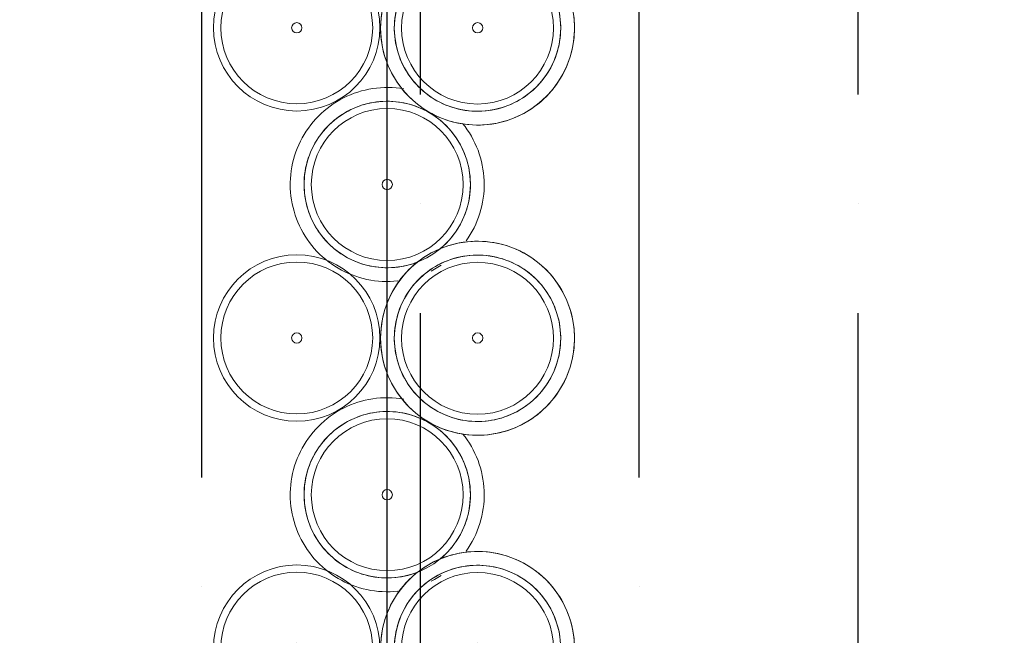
# Model space of a CAD drawing. Header units: millimetres. Extents: x 3625 to 132892, y -52547 to 67182.
# Tile 208 of 256: x 64082 to 64368, y 34403 to 34582. Entities that reach past the tile are written whole.
import ezdxf

# ---------------------------------------------------------------- set-up
doc = ezdxf.new("R2010")
doc.units = ezdxf.units.MM
doc.layers.add('A-GENM', color=6, linetype='Continuous', lineweight=18)
doc.layers.add('ATN Houtenlatten pl', color=20, linetype='Continuous')
pattern_1 = [(45, (-7171.6, -34443.8), (-500, 500), []), (45, (-7001.6, -34443.8), (-500, 500), []), (45, (-6991.6, -34443.8), (-500, 500), []), (45, (-6981.6, -34443.8), (-500, 500), []), (45, (-6971.6, -34443.8), (-500, 500), []), (45, (-6961.6, -34443.8), (-500, 500), []), (45, (-6951.6, -34443.8), (-500, 500), []), (45, (-6941.6, -34443.8), (-500, 500), [])]

# ---------------------------------------------------------------- blocks, each defined once
blk = doc.blocks.new('22_KA_stijgerbuizenwand sectie - Type-V191-Plotview plafond begane grond - 1 op 100')
at = {"layer": 'A-GENM'}
h = blk.add_hatch(dxfattribs=at)
h.set_pattern_fill('FP_315', color=256, style=0, pattern_type=2)
h.set_pattern_definition([(45, (-7171.6, -34353.8), (-500, 500), []), (45, (-7001.6, -34353.8), (-500, 500), []), (45, (-6991.6, -34353.8), (-500, 500), []), (45, (-6981.6, -34353.8), (-500, 500), []), (45, (-6971.6, -34353.8), (-500, 500), []), (45, (-6961.6, -34353.8), (-500, 500), []), (45, (-6951.6, -34353.8), (-500, 500), []), (45, (-6941.6, -34353.8), (-500, 500), [])])
h.paths.add_polyline_path([(-33.71, 22.5), (-18.79, 22.5), (-6.71, 31.27), (-2.1, 45.47), (-6.71, 59.66), (-18.79, 68.43), (-33.71, 68.43), (-45.79, 59.66), (-50.4, 45.47), (-45.79, 31.27)], flags=0)
h.paths.add_polyline_path([(-33.06, 24.51), (-44.08, 32.51), (-48.29, 45.47), (-44.08, 58.42), (-33.06, 66.42), (-19.44, 66.42), (-8.09, 57.41), (-4.21, 45.47), (-8.42, 32.51), (-19.44, 24.51)], flags=0)
blk.add_line((8.75, -22.51), (7.84, -22.84), dxfattribs=at)
at = {"layer": 'A-GENM', "flags": 128}
for points in [[(54.36, 45.39), (54.33, 46.52), (54.27, 47.64), (54.15, 48.76), (54, 49.88), (53.8, 50.98), (53.55, 52.08), (53.26, 53.17), (52.93, 54.25), (52.55, 55.31), (52.13, 56.35), (51.67, 57.38), (51.18, 58.39), (50.64, 59.38), (50.06, 60.34), (49.44, 61.29), (48.79, 62.2), (48.09, 63.09), (47.37, 63.95), (46.61, 64.78), (45.82, 65.58), (45, 66.35), (44.14, 67.09), (43.26, 67.79), (42.35, 68.45), (41.42, 69.08), (40.46, 69.67), (39.47, 70.22), (38.47, 70.73), (37.45, 71.2), (36.41, 71.63), (35.35, 72.01), (34.28, 72.36), (33.19, 72.66), (32.1, 72.92), (30.99, 73.13), (29.88, 73.3), (28.76, 73.42), (27.64, 73.5), (26.51, 73.54), (25.38, 73.53), (24.26, 73.47), (23.14, 73.37), (22.02, 73.23), (20.91, 73.04), (19.81, 72.8), (18.72, 72.53), (17.64, 72.21), (16.57, 71.84), (15.52, 71.44), (14.49, 70.99), (13.48, 70.5), (12.48, 69.97), (11.51, 69.4), (10.56, 68.79), (9.64, 68.15), (8.74, 67.47), (7.87, 66.75), (7.03, 66), (6.23, 65.22), (5.45, 64.4), (4.7, 63.56), (4, 62.69), (3.32, 61.78), (2.68, 60.85), (2.08, 59.9), (1.52, 58.93), (1, 57.93), (0.52, 56.91), (0.08, 55.87), (-0.32, 54.82), (-0.67, 53.75), (-0.99, 52.67), (-1.26, 51.58), (-1.48, 50.47), (-1.66, 49.36), (-1.8, 48.25), (-1.89, 47.12), (-1.94, 46), (-1.94, 45.39)], [(2.06, 45.39), (2.08, 46.36), (2.13, 47.32), (2.23, 48.28), (2.36, 49.24), (2.54, 50.19), (2.75, 51.13), (3, 52.06), (3.28, 52.99), (3.6, 53.9), (3.96, 54.79), (4.36, 55.68), (4.79, 56.54), (5.25, 57.39), (5.74, 58.22), (6.27, 59.03), (6.84, 59.81), (7.43, 60.58), (8.05, 61.31), (8.7, 62.03), (9.38, 62.71), (10.09, 63.37), (10.82, 64), (11.58, 64.6), (12.36, 65.17), (13.16, 65.71), (13.98, 66.22), (14.82, 66.69), (15.68, 67.13), (16.56, 67.53), (17.46, 67.9), (18.36, 68.23), (19.28, 68.53), (20.21, 68.78), (21.15, 69.01), (22.1, 69.19), (23.06, 69.33), (24.02, 69.44), (24.98, 69.51), (25.95, 69.54), (26.91, 69.53), (27.88, 69.48), (28.84, 69.4), (29.8, 69.27), (30.75, 69.11), (31.69, 68.91), (32.63, 68.67), (33.56, 68.4), (34.47, 68.08), (35.37, 67.73), (36.26, 67.35), (37.13, 66.93), (37.98, 66.48), (38.81, 65.99), (39.63, 65.47), (40.42, 64.92), (41.19, 64.33), (41.93, 63.72), (42.65, 63.07), (43.35, 62.4), (44.01, 61.7), (44.65, 60.98), (45.26, 60.23), (45.84, 59.45), (46.39, 58.66), (46.9, 57.84), (47.38, 57), (47.83, 56.15), (48.24, 55.27), (48.62, 54.38), (48.96, 53.48), (49.27, 52.56), (49.53, 51.64), (49.77, 50.7), (49.96, 49.75), (50.11, 48.8), (50.23, 47.84), (50.31, 46.88), (50.35, 45.91), (50.36, 45.39)], [(-1.94, 45.39), (-1.92, 44.26), (-1.85, 43.14), (-1.74, 42.02), (-1.58, 40.91), (-1.38, 39.8), (-1.14, 38.7), (-0.85, 37.61), (-0.51, 36.54), (-0.14, 35.47), (0.28, 34.43), (0.74, 33.4), (1.24, 32.39), (1.78, 31.4), (2.36, 30.44), (2.97, 29.5), (3.63, 28.58), (4.32, 27.69), (5.04, 26.83), (5.8, 26), (6.59, 25.2), (7.42, 24.43), (8.27, 23.69), (9.15, 22.99), (10.06, 22.33), (11, 21.7), (11.96, 21.11), (12.94, 20.56), (13.94, 20.05), (14.96, 19.58), (16.01, 19.15), (17.06, 18.77), (18.14, 18.42), (19.22, 18.12), (20.32, 17.86), (21.42, 17.65), (22.53, 17.48), (23.65, 17.36), (24.78, 17.28), (25.9, 17.24), (27.03, 17.25), (28.15, 17.31), (29.27, 17.41), (30.39, 17.55), (31.5, 17.74), (32.6, 17.98), (33.69, 18.25), (34.77, 18.58), (35.84, 18.94), (36.89, 19.35), (37.92, 19.79), (38.93, 20.28), (39.93, 20.81), (40.9, 21.38), (41.85, 21.99), (42.77, 22.63), (43.67, 23.31), (44.54, 24.03), (45.38, 24.78), (46.19, 25.56), (46.96, 26.38), (47.71, 27.22), (48.42, 28.1), (49.09, 29), (49.73, 29.93), (50.33, 30.88), (50.89, 31.86), (51.41, 32.85), (51.89, 33.87), (52.33, 34.91), (52.73, 35.96), (53.09, 37.03), (53.4, 38.11), (53.67, 39.2), (53.89, 40.31), (54.07, 41.42), (54.21, 42.54), (54.3, 43.66), (54.35, 44.78), (54.36, 45.39)], [(50.36, 45.39), (50.34, 44.42), (50.28, 43.46), (50.18, 42.5), (50.05, 41.54), (49.87, 40.59), (49.66, 39.65), (49.42, 38.72), (49.13, 37.79), (48.81, 36.88), (48.45, 35.99), (48.06, 35.1), (47.63, 34.24), (47.16, 33.39), (46.67, 32.56), (46.14, 31.75), (45.58, 30.97), (44.98, 30.21), (44.36, 29.47), (43.71, 28.75), (43.03, 28.07), (42.33, 27.41), (41.59, 26.78), (40.84, 26.18), (40.06, 25.61), (39.25, 25.07), (38.43, 24.56), (37.59, 24.09), (36.73, 23.65), (35.85, 23.25), (34.96, 22.88), (34.05, 22.55), (33.13, 22.25), (32.2, 22), (31.26, 21.77), (30.31, 21.59), (29.36, 21.45), (28.4, 21.34), (27.43, 21.27), (26.47, 21.24), (25.5, 21.25), (24.54, 21.3), (23.57, 21.38), (22.62, 21.51), (21.66, 21.67), (20.72, 21.87), (19.78, 22.11), (18.86, 22.39), (17.94, 22.7), (17.04, 23.05), (16.16, 23.43), (15.29, 23.85), (14.43, 24.3), (13.6, 24.79), (12.79, 25.31), (11.99, 25.87), (11.22, 26.45), (10.48, 27.06), (9.76, 27.71), (9.06, 28.38), (8.4, 29.08), (7.76, 29.8), (7.15, 30.55), (6.57, 31.33), (6.03, 32.12), (5.51, 32.94), (5.03, 33.78), (4.58, 34.63), (4.17, 35.51), (3.79, 36.4), (3.45, 37.3), (3.15, 38.22), (2.88, 39.14), (2.65, 40.08), (2.45, 41.03), (2.3, 41.98), (2.18, 42.94), (2.1, 43.9), (2.06, 44.87), (2.06, 45.39)], [(4.78, 27.74), (3.67, 27.91), (2.55, 28.03), (1.43, 28.11), (0.3, 28.15), (-0.82, 28.14), (-1.95, 28.08), (-3.07, 27.98), (-4.18, 27.84), (-5.29, 27.65), (-6.4, 27.41), (-7.49, 27.14), (-8.57, 26.82), (-9.63, 26.45), (-10.68, 26.04), (-11.71, 25.6), (-12.73, 25.11), (-13.72, 24.58), (-14.69, 24.01), (-15.64, 23.4), (-16.57, 22.76), (-17.46, 22.08), (-18.33, 21.36), (-19.17, 20.61), (-19.98, 19.83), (-20.76, 19.01), (-21.5, 18.17), (-22.21, 17.29), (-22.88, 16.39), (-23.52, 15.46), (-24.12, 14.51), (-24.68, 13.54), (-25.2, 12.54), (-25.69, 11.52), (-26.13, 10.48), (-26.52, 9.43), (-26.88, 8.36), (-27.19, 7.28), (-27.46, 6.19), (-27.69, 5.08), (-27.87, 3.97), (-28, 2.85), (-28.1, 1.73), (-28.14, 0.61), (-28.15, 0)], [(-6.92, 23.14), (-5.99, 23.39), (-5.05, 23.62), (-4.1, 23.8), (-3.15, 23.94), (-2.19, 24.05), (-1.23, 24.12), (-0.26, 24.15), (0.71, 24.14), (1.67, 24.09), (2.63, 24.01), (3.59, 23.88), (4.54, 23.72), (5.49, 23.52), (6.42, 23.28), (7.35, 23), (8.26, 22.69), (9.16, 22.34), (10.05, 21.96), (10.92, 21.54), (11.77, 21.09)], [(-19.37, 14.42), (-18.78, 15.19), (-18.16, 15.92), (-17.5, 16.64), (-16.83, 17.32), (-16.12, 17.98), (-15.39, 18.61), (-14.63, 19.21), (-13.85, 19.78), (-13.05, 20.32), (-12.23, 20.83), (-11.38, 21.3), (-10.52, 21.74), (-9.64, 22.14), (-8.75, 22.51), (-7.84, 22.84)], [(12.61, 20.6), (13.42, 20.08), (14.21, 19.53), (14.98, 18.94), (15.73, 18.33), (16.45, 17.68), (17.14, 17.01), (17.81, 16.31), (18.45, 15.59), (19.05, 14.84), (19.63, 14.06), (20.18, 13.27), (20.69, 12.45), (21.18, 11.61), (21.62, 10.76), (22.04, 9.88), (22.41, 8.99), (22.75, 8.09), (23.06, 7.17), (23.33, 6.25), (23.56, 5.31), (23.75, 4.36), (23.91, 3.41), (24.03, 2.45), (24.1, 1.49), (24.14, 0.52)], [(28.15, 0), (28.13, 1.13), (28.06, 2.25), (27.95, 3.37), (27.79, 4.48), (27.59, 5.59), (27.34, 6.69), (27.05, 7.78), (26.72, 8.86), (26.35, 9.92), (25.93, 10.96), (25.47, 11.99), (24.97, 13), (24.43, 13.99), (23.85, 14.95), (23.23, 15.89), (22.58, 16.81), (21.89, 17.7)], [(-24.15, 0), (-24.13, 0.97), (-24.07, 1.93), (-23.98, 2.89), (-23.84, 3.85), (-23.67, 4.8), (-23.46, 5.74), (-23.21, 6.67), (-22.92, 7.6), (-22.6, 8.51), (-22.24, 9.4), (-21.85, 10.29), (-21.42, 11.15), (-20.96, 12), (-20.46, 12.83), (-19.93, 13.64)], [(-28.15, 0), (-28.13, -1.13), (-28.06, -2.25), (-27.95, -3.37), (-27.79, -4.48), (-27.59, -5.59), (-27.34, -6.69), (-27.05, -7.78), (-26.72, -8.86), (-26.35, -9.92), (-25.93, -10.96), (-25.47, -11.99), (-24.97, -13), (-24.43, -13.99), (-23.85, -14.95), (-23.23, -15.89), (-22.58, -16.81), (-21.89, -17.7), (-21.16, -18.56), (-20.4, -19.39), (-19.61, -20.19), (-18.79, -20.96), (-17.94, -21.7), (-17.05, -22.4), (-16.14, -23.06), (-15.21, -23.69), (-14.25, -24.28), (-13.27, -24.83), (-12.26, -25.34), (-11.24, -25.81), (-10.2, -26.24), (-9.14, -26.62), (-8.07, -26.97), (-6.99, -27.27), (-5.89, -27.53), (-4.78, -27.74), (-3.67, -27.91), (-2.55, -28.03), (-1.43, -28.11), (-0.3, -28.15), (0.82, -28.14), (1.95, -28.08), (3.07, -27.98)], [(24.15, 0), (24.13, -0.97), (24.07, -1.93), (23.98, -2.89), (23.84, -3.85), (23.67, -4.8), (23.46, -5.74), (23.21, -6.67), (22.92, -7.6), (22.6, -8.51), (22.24, -9.4), (21.85, -10.29), (21.42, -11.15), (20.96, -12), (20.46, -12.83), (19.93, -13.64)], [(22.88, -16.39), (23.52, -15.46), (24.12, -14.51), (24.68, -13.54), (25.2, -12.54), (25.69, -11.52), (26.13, -10.48), (26.52, -9.43), (26.88, -8.36), (27.19, -7.28), (27.46, -6.19), (27.69, -5.08), (27.87, -3.97), (28, -2.85), (28.1, -1.73), (28.14, -0.61), (28.15, 0)], [(6.92, -23.14), (5.99, -23.39), (5.05, -23.62), (4.1, -23.8), (3.15, -23.94), (2.19, -24.05), (1.23, -24.12), (0.26, -24.15), (-0.71, -24.14), (-1.67, -24.09), (-2.63, -24.01), (-3.59, -23.88), (-4.54, -23.72), (-5.49, -23.52), (-6.42, -23.28), (-7.35, -23), (-8.26, -22.69), (-9.16, -22.34), (-10.05, -21.96), (-10.92, -21.54), (-11.77, -21.09), (-12.61, -20.6), (-13.42, -20.08), (-14.21, -19.53), (-14.98, -18.94), (-15.73, -18.33), (-16.45, -17.68), (-17.14, -17.01), (-17.81, -16.31), (-18.45, -15.59), (-19.05, -14.84), (-19.63, -14.06), (-20.18, -13.27), (-20.69, -12.45), (-21.18, -11.61), (-21.62, -10.76), (-22.04, -9.88), (-22.41, -8.99), (-22.75, -8.09), (-23.06, -7.17), (-23.33, -6.25), (-23.56, -5.31), (-23.75, -4.36), (-23.91, -3.41), (-24.03, -2.45), (-24.1, -1.49), (-24.14, -0.52)], [(19.37, -14.42), (18.78, -15.19), (18.16, -15.92), (17.5, -16.64), (16.83, -17.32), (16.12, -17.98), (15.39, -18.61)], [(12.73, -25.11), (13.72, -24.58), (14.69, -24.01), (15.64, -23.4)]]:
    blk.add_lwpolyline(points, dxfattribs=at)
at = {"layer": 'A-GENM'}
for centre, radius, start, end in [((26.21, 45.39), 28.15, 360, 180), ((-26.25, 45.47), 24.15, 0, 180), ((26.21, 45.39), 24.15, 360, 180), ((26.21, 45.39), 24.15, 0, 180), ((-26.25, 45.47), 22.04, 360, 180), ((26.21, 45.39), 22.04, 360, 180), ((-26.25, 45.47), 1.5, 0, 180), ((26.25, 45.47), 1.5, 0, 180), ((-26.25, 45.47), 24.15, 180, 0), ((-26.25, 45.47), 22.04, 180, 360), ((-26.25, 45.47), 1.5, 180, 0), ((26.21, 45.39), 28.15, 180, 360), ((26.21, 45.39), 24.15, 180, 360), ((26.21, 45.39), 24.15, 180, 0), ((26.21, 45.39), 22.04, 180, 360), ((26.25, 45.47), 1.5, 180, 0), ((0, 0), 24.15, 0, 180), ((0, 0), 22.04, 360, 180), ((0, 0), 24.15, 180, 0), ((0, 0), 22.04, 180, 360), ((0, 0), 1.5, 0, 180), ((0, 0), 1.5, 180, 0)]:
    blk.add_arc(centre, radius, start, end, dxfattribs=at)
blk = doc.blocks.new('22_KA_stijgerbuizenwand sectie - Type-V192-Plotview plafond begane grond - 1 op 100')
at = {"layer": 'A-GENM'}
h = blk.add_hatch(dxfattribs=at)
h.set_pattern_fill('FP_316', color=256, style=0, pattern_type=2)
h.set_pattern_definition(pattern_1)
h.paths.add_polyline_path([(-33.71, 22.5), (-18.79, 22.5), (-6.71, 31.27), (-2.1, 45.47), (-6.71, 59.66), (-18.79, 68.43), (-33.71, 68.43), (-45.79, 59.66), (-50.4, 45.47), (-45.79, 31.27)], flags=0)
h.paths.add_polyline_path([(-33.06, 24.51), (-44.08, 32.51), (-48.29, 45.47), (-44.08, 58.42), (-33.06, 66.42), (-19.44, 66.42), (-8.42, 58.42), (-4.21, 45.47), (-8.42, 32.51), (-19.44, 24.51)], flags=0)
h = blk.add_hatch(dxfattribs=at)
h.set_pattern_fill('FP_316', color=256, style=0, pattern_type=2)
h.set_pattern_definition(pattern_1)
h.paths.add_polyline_path([(18.74, 22.42), (33.67, 22.42), (45.74, 31.2), (50.36, 45.39), (45.74, 59.59), (33.67, 68.36), (18.74, 68.36), (6.67, 59.59), (2.06, 45.39), (6.67, 31.2)], flags=0)
h.paths.add_polyline_path([(33.02, 24.43), (19.4, 24.43), (8.38, 32.44), (4.17, 45.39), (8.38, 58.34), (19.4, 66.35), (33.02, 66.35), (44.03, 58.34), (48.24, 45.39), (44.03, 32.44)], flags=0)
h = blk.add_hatch(dxfattribs=at)
h.set_pattern_fill('FP_316', color=256, style=0, pattern_type=2)
h.set_pattern_definition(pattern_1)
h.paths.add_polyline_path([(7.46, -22.97), (19.54, -14.2), (24.15, 0), (19.54, 14.2), (7.46, 22.97), (-7.46, 22.97), (-19.54, 14.2), (-24.15, 0), (-19.54, -14.2), (-7.46, -22.97)], flags=0)
h.paths.add_polyline_path([(6.81, -20.96), (-6.81, -20.96), (-17.83, -12.95), (-22.04, 0), (-17.83, 12.95), (-6.81, 20.96), (7.99, 20.1), (17.83, 12.95), (22.04, 0), (17.83, -12.95)], flags=0)
blk.add_line((8.75, -22.51), (7.84, -22.84), dxfattribs=at)
at = {"layer": 'A-GENM', "flags": 128}
for points in [[(54.36, 45.39), (54.33, 46.52), (54.27, 47.64), (54.15, 48.76), (54, 49.88), (53.8, 50.98), (53.55, 52.08), (53.26, 53.17), (52.93, 54.25), (52.55, 55.31), (52.13, 56.35), (51.67, 57.38), (51.18, 58.39), (50.64, 59.38), (50.06, 60.34), (49.44, 61.29), (48.79, 62.2), (48.09, 63.09), (47.37, 63.95), (46.61, 64.78), (45.82, 65.58), (45, 66.35), (44.14, 67.09), (43.26, 67.79), (42.35, 68.45), (41.42, 69.08), (40.46, 69.67), (39.47, 70.22), (38.47, 70.73), (37.45, 71.2), (36.41, 71.63), (35.35, 72.01), (34.28, 72.36), (33.19, 72.66), (32.1, 72.92), (30.99, 73.13), (29.88, 73.3), (28.76, 73.42), (27.64, 73.5), (26.51, 73.54), (25.38, 73.53), (24.26, 73.47), (23.14, 73.37), (22.02, 73.23), (20.91, 73.04), (19.81, 72.8), (18.72, 72.53), (17.64, 72.21), (16.57, 71.84), (15.52, 71.44), (14.49, 70.99), (13.48, 70.5), (12.48, 69.97), (11.51, 69.4), (10.56, 68.79), (9.64, 68.15), (8.74, 67.47), (7.87, 66.75), (7.03, 66), (6.23, 65.22), (5.45, 64.4), (4.7, 63.56), (4, 62.69), (3.32, 61.78), (2.68, 60.85), (2.08, 59.9), (1.52, 58.93), (1, 57.93), (0.52, 56.91), (0.08, 55.87), (-0.32, 54.82), (-0.67, 53.75), (-0.99, 52.67), (-1.26, 51.58), (-1.48, 50.47), (-1.66, 49.36), (-1.8, 48.25), (-1.89, 47.12), (-1.94, 46), (-1.94, 45.39)], [(2.06, 45.39), (2.08, 46.36), (2.13, 47.32), (2.23, 48.28), (2.36, 49.24), (2.54, 50.19), (2.75, 51.13), (3, 52.06), (3.28, 52.99), (3.6, 53.9), (3.96, 54.79), (4.36, 55.68), (4.79, 56.54), (5.25, 57.39), (5.74, 58.22), (6.27, 59.03), (6.84, 59.81), (7.43, 60.58), (8.05, 61.31), (8.7, 62.03), (9.38, 62.71), (10.09, 63.37), (10.82, 64), (11.58, 64.6), (12.36, 65.17), (13.16, 65.71), (13.98, 66.22), (14.82, 66.69), (15.68, 67.13), (16.56, 67.53), (17.46, 67.9), (18.36, 68.23), (19.28, 68.53), (20.21, 68.78), (21.15, 69.01), (22.1, 69.19), (23.06, 69.33), (24.02, 69.44), (24.98, 69.51), (25.95, 69.54), (26.91, 69.53), (27.88, 69.48), (28.84, 69.4), (29.8, 69.27), (30.75, 69.11), (31.69, 68.91), (32.63, 68.67), (33.56, 68.4), (34.47, 68.08), (35.37, 67.73), (36.26, 67.35), (37.13, 66.93), (37.98, 66.48), (38.81, 65.99), (39.63, 65.47), (40.42, 64.92), (41.19, 64.33), (41.93, 63.72), (42.65, 63.07), (43.35, 62.4), (44.01, 61.7), (44.65, 60.98), (45.26, 60.23), (45.84, 59.45), (46.39, 58.66), (46.9, 57.84), (47.38, 57), (47.83, 56.15), (48.24, 55.27), (48.62, 54.38), (48.96, 53.48), (49.27, 52.56), (49.53, 51.64), (49.77, 50.7), (49.96, 49.75), (50.11, 48.8), (50.23, 47.84), (50.31, 46.88), (50.35, 45.91), (50.36, 45.39)], [(-1.94, 45.39), (-1.92, 44.26), (-1.85, 43.14), (-1.74, 42.02), (-1.58, 40.91), (-1.38, 39.8), (-1.14, 38.7), (-0.85, 37.61), (-0.51, 36.54), (-0.14, 35.47), (0.28, 34.43), (0.74, 33.4), (1.24, 32.39), (1.78, 31.4), (2.36, 30.44), (2.97, 29.5), (3.63, 28.58), (4.32, 27.69), (5.04, 26.83), (5.8, 26), (6.59, 25.2), (7.42, 24.43), (8.27, 23.69), (9.15, 22.99), (10.06, 22.33), (11, 21.7), (11.96, 21.11), (12.94, 20.56), (13.94, 20.05), (14.96, 19.58), (16.01, 19.15), (17.06, 18.77), (18.14, 18.42), (19.22, 18.12), (20.32, 17.86), (21.42, 17.65), (22.53, 17.48), (23.65, 17.36), (24.78, 17.28), (25.9, 17.24), (27.03, 17.25), (28.15, 17.31), (29.27, 17.41), (30.39, 17.55), (31.5, 17.74), (32.6, 17.98), (33.69, 18.25), (34.77, 18.58), (35.84, 18.94), (36.89, 19.35), (37.92, 19.79), (38.93, 20.28), (39.93, 20.81), (40.9, 21.38), (41.85, 21.99), (42.77, 22.63), (43.67, 23.31), (44.54, 24.03), (45.38, 24.78), (46.19, 25.56), (46.96, 26.38), (47.71, 27.22), (48.42, 28.1), (49.09, 29), (49.73, 29.93), (50.33, 30.88), (50.89, 31.86), (51.41, 32.85), (51.89, 33.87), (52.33, 34.91), (52.73, 35.96), (53.09, 37.03), (53.4, 38.11), (53.67, 39.2), (53.89, 40.31), (54.07, 41.42), (54.21, 42.54), (54.3, 43.66), (54.35, 44.78), (54.36, 45.39)], [(50.36, 45.39), (50.34, 44.42), (50.28, 43.46), (50.18, 42.5), (50.05, 41.54), (49.87, 40.59), (49.66, 39.65), (49.42, 38.72), (49.13, 37.79), (48.81, 36.88), (48.45, 35.99), (48.06, 35.1), (47.63, 34.24), (47.16, 33.39), (46.67, 32.56), (46.14, 31.75), (45.58, 30.97), (44.98, 30.21), (44.36, 29.47), (43.71, 28.75), (43.03, 28.07), (42.33, 27.41), (41.59, 26.78), (40.84, 26.18), (40.06, 25.61), (39.25, 25.07), (38.43, 24.56), (37.59, 24.09), (36.73, 23.65), (35.85, 23.25), (34.96, 22.88), (34.05, 22.55), (33.13, 22.25), (32.2, 22), (31.26, 21.77), (30.31, 21.59), (29.36, 21.45), (28.4, 21.34), (27.43, 21.27), (26.47, 21.24), (25.5, 21.25), (24.54, 21.3), (23.57, 21.38), (22.62, 21.51), (21.66, 21.67), (20.72, 21.87), (19.78, 22.11), (18.86, 22.39), (17.94, 22.7), (17.04, 23.05), (16.16, 23.43), (15.29, 23.85), (14.43, 24.3), (13.6, 24.79), (12.79, 25.31), (11.99, 25.87), (11.22, 26.45), (10.48, 27.06), (9.76, 27.71), (9.06, 28.38), (8.4, 29.08), (7.76, 29.8), (7.15, 30.55), (6.57, 31.33), (6.03, 32.12), (5.51, 32.94), (5.03, 33.78), (4.58, 34.63), (4.17, 35.51), (3.79, 36.4), (3.45, 37.3), (3.15, 38.22), (2.88, 39.14), (2.65, 40.08), (2.45, 41.03), (2.3, 41.98), (2.18, 42.94), (2.1, 43.9), (2.06, 44.87), (2.06, 45.39)], [(4.78, 27.74), (3.67, 27.91), (2.55, 28.03), (1.43, 28.11), (0.3, 28.15), (-0.82, 28.14), (-1.95, 28.08), (-3.07, 27.98), (-4.18, 27.84), (-5.29, 27.65), (-6.4, 27.41), (-7.49, 27.14), (-8.57, 26.82), (-9.63, 26.45), (-10.68, 26.04), (-11.71, 25.6), (-12.73, 25.11), (-13.72, 24.58), (-14.69, 24.01), (-15.64, 23.4), (-16.57, 22.76), (-17.46, 22.08), (-18.33, 21.36), (-19.17, 20.61), (-19.98, 19.83), (-20.76, 19.01), (-21.5, 18.17), (-22.21, 17.29), (-22.88, 16.39), (-23.52, 15.46), (-24.12, 14.51), (-24.68, 13.54), (-25.2, 12.54), (-25.69, 11.52), (-26.13, 10.48), (-26.52, 9.43), (-26.88, 8.36), (-27.19, 7.28), (-27.46, 6.19), (-27.69, 5.08), (-27.87, 3.97), (-28, 2.85), (-28.1, 1.73), (-28.14, 0.61), (-28.15, 0)], [(-6.92, 23.14), (-5.99, 23.39), (-5.05, 23.62), (-4.1, 23.8), (-3.15, 23.94), (-2.19, 24.05), (-1.23, 24.12), (-0.26, 24.15), (0.71, 24.14), (1.67, 24.09), (2.63, 24.01), (3.59, 23.88), (4.54, 23.72), (5.49, 23.52), (6.42, 23.28), (7.35, 23), (8.26, 22.69), (9.16, 22.34), (10.05, 21.96), (10.92, 21.54), (11.77, 21.09)], [(-19.37, 14.42), (-18.78, 15.19), (-18.16, 15.92), (-17.5, 16.64), (-16.83, 17.32), (-16.12, 17.98), (-15.39, 18.61), (-14.63, 19.21), (-13.85, 19.78), (-13.05, 20.32), (-12.23, 20.83), (-11.38, 21.3), (-10.52, 21.74), (-9.64, 22.14), (-8.75, 22.51), (-7.84, 22.84)], [(12.61, 20.6), (13.42, 20.08), (14.21, 19.53), (14.98, 18.94), (15.73, 18.33), (16.45, 17.68), (17.14, 17.01), (17.81, 16.31), (18.45, 15.59), (19.05, 14.84), (19.63, 14.06), (20.18, 13.27), (20.69, 12.45), (21.18, 11.61), (21.62, 10.76), (22.04, 9.88), (22.41, 8.99), (22.75, 8.09), (23.06, 7.17), (23.33, 6.25), (23.56, 5.31), (23.75, 4.36), (23.91, 3.41), (24.03, 2.45), (24.1, 1.49), (24.14, 0.52)], [(28.15, 0), (28.13, 1.13), (28.06, 2.25), (27.95, 3.37), (27.79, 4.48), (27.59, 5.59), (27.34, 6.69), (27.05, 7.78), (26.72, 8.86), (26.35, 9.92), (25.93, 10.96), (25.47, 11.99), (24.97, 13), (24.43, 13.99), (23.85, 14.95), (23.23, 15.89), (22.58, 16.81), (21.89, 17.7)], [(-24.15, 0), (-24.13, 0.97), (-24.07, 1.93), (-23.98, 2.89), (-23.84, 3.85), (-23.67, 4.8), (-23.46, 5.74), (-23.21, 6.67), (-22.92, 7.6), (-22.6, 8.51), (-22.24, 9.4), (-21.85, 10.29), (-21.42, 11.15), (-20.96, 12), (-20.46, 12.83), (-19.93, 13.64)], [(-28.15, 0), (-28.13, -1.13), (-28.06, -2.25), (-27.95, -3.37), (-27.79, -4.48), (-27.59, -5.59), (-27.34, -6.69), (-27.05, -7.78), (-26.72, -8.86), (-26.35, -9.92), (-25.93, -10.96), (-25.47, -11.99), (-24.97, -13), (-24.43, -13.99), (-23.85, -14.95), (-23.23, -15.89), (-22.58, -16.81), (-21.89, -17.7), (-21.16, -18.56), (-20.4, -19.39), (-19.61, -20.19), (-18.79, -20.96), (-17.94, -21.7), (-17.05, -22.4), (-16.14, -23.06), (-15.21, -23.69), (-14.25, -24.28), (-13.27, -24.83), (-12.26, -25.34), (-11.24, -25.81), (-10.2, -26.24), (-9.14, -26.62), (-8.07, -26.97), (-6.99, -27.27), (-5.89, -27.53), (-4.78, -27.74), (-3.67, -27.91), (-2.55, -28.03), (-1.43, -28.11), (-0.3, -28.15), (0.82, -28.14), (1.95, -28.08), (3.07, -27.98)], [(24.15, 0), (24.13, -0.97), (24.07, -1.93), (23.98, -2.89), (23.84, -3.85), (23.67, -4.8), (23.46, -5.74), (23.21, -6.67), (22.92, -7.6), (22.6, -8.51), (22.24, -9.4), (21.85, -10.29), (21.42, -11.15), (20.96, -12), (20.46, -12.83), (19.93, -13.64)], [(22.88, -16.39), (23.52, -15.46), (24.12, -14.51), (24.68, -13.54), (25.2, -12.54), (25.69, -11.52), (26.13, -10.48), (26.52, -9.43), (26.88, -8.36), (27.19, -7.28), (27.46, -6.19), (27.69, -5.08), (27.87, -3.97), (28, -2.85), (28.1, -1.73), (28.14, -0.61), (28.15, 0)], [(6.92, -23.14), (5.99, -23.39), (5.05, -23.62), (4.1, -23.8), (3.15, -23.94), (2.19, -24.05), (1.23, -24.12), (0.26, -24.15), (-0.71, -24.14), (-1.67, -24.09), (-2.63, -24.01), (-3.59, -23.88), (-4.54, -23.72), (-5.49, -23.52), (-6.42, -23.28), (-7.35, -23), (-8.26, -22.69), (-9.16, -22.34), (-10.05, -21.96), (-10.92, -21.54), (-11.77, -21.09), (-12.61, -20.6), (-13.42, -20.08), (-14.21, -19.53), (-14.98, -18.94), (-15.73, -18.33), (-16.45, -17.68), (-17.14, -17.01), (-17.81, -16.31), (-18.45, -15.59), (-19.05, -14.84), (-19.63, -14.06), (-20.18, -13.27), (-20.69, -12.45), (-21.18, -11.61), (-21.62, -10.76), (-22.04, -9.88), (-22.41, -8.99), (-22.75, -8.09), (-23.06, -7.17), (-23.33, -6.25), (-23.56, -5.31), (-23.75, -4.36), (-23.91, -3.41), (-24.03, -2.45), (-24.1, -1.49), (-24.14, -0.52)], [(19.37, -14.42), (18.78, -15.19), (18.16, -15.92), (17.5, -16.64), (16.83, -17.32), (16.12, -17.98), (15.39, -18.61)], [(12.73, -25.11), (13.72, -24.58), (14.69, -24.01), (15.64, -23.4)]]:
    blk.add_lwpolyline(points, dxfattribs=at)
at = {"layer": 'A-GENM'}
for centre, radius, start, end in [((26.21, 45.39), 28.15, 360, 180), ((-26.25, 45.47), 24.15, 0, 180), ((26.21, 45.39), 24.15, 360, 180), ((26.21, 45.39), 24.15, 0, 180), ((-26.25, 45.47), 22.04, 360, 180), ((26.21, 45.39), 22.04, 360, 180), ((-26.25, 45.47), 1.5, 0, 180), ((26.25, 45.47), 1.5, 0, 180), ((-26.25, 45.47), 24.15, 180, 0), ((-26.25, 45.47), 22.04, 180, 360), ((-26.25, 45.47), 1.5, 180, 0), ((26.21, 45.39), 28.15, 180, 360), ((26.21, 45.39), 24.15, 180, 360), ((26.21, 45.39), 24.15, 180, 0), ((26.21, 45.39), 22.04, 180, 360), ((26.25, 45.47), 1.5, 180, 0), ((0, 0), 24.15, 0, 180), ((0, 0), 22.04, 360, 180), ((0, 0), 24.15, 180, 0), ((0, 0), 22.04, 180, 360), ((0, 0), 1.5, 0, 180), ((0, 0), 1.5, 180, 0)]:
    blk.add_arc(centre, radius, start, end, dxfattribs=at)
blk = doc.blocks.new('22_KA_stijgerbuizenwand sectie - Type-V193-Plotview plafond begane grond - 1 op 100')
at = {"layer": 'A-GENM'}
h = blk.add_hatch(dxfattribs=at)
h.set_pattern_fill('FP_317', color=256, style=0, pattern_type=2)
h.set_pattern_definition([(45, (-7171.6, -34533.8), (-500, 500), []), (45, (-7001.6, -34533.8), (-500, 500), []), (45, (-6991.6, -34533.8), (-500, 500), []), (45, (-6981.6, -34533.8), (-500, 500), []), (45, (-6971.6, -34533.8), (-500, 500), []), (45, (-6961.6, -34533.8), (-500, 500), []), (45, (-6951.6, -34533.8), (-500, 500), []), (45, (-6941.6, -34533.8), (-500, 500), [])])
h.paths.add_polyline_path([(-7.46, -22.97), (7.46, -22.97), (19.54, -14.2), (24.15, 0), (19.54, 14.2), (7.46, 22.97), (-7.46, 22.97), (-19.54, 14.2), (-24.15, 0), (-19.54, -14.2), (-13.42, -18.64)], flags=0)
h.paths.add_polyline_path([(6.81, -20.96), (-6.81, -20.96), (-17.83, -12.95), (-22.04, 0), (-17.83, 12.95), (-6.81, 20.96), (6.81, 20.96), (17.83, 12.95), (22.04, 0), (17.83, -12.95)], flags=0)
blk.add_line((8.75, -22.51), (7.84, -22.84), dxfattribs=at)
at = {"layer": 'A-GENM', "flags": 128}
for points in [[(54.36, 45.39), (54.33, 46.52), (54.27, 47.64), (54.15, 48.76), (54, 49.88), (53.8, 50.98), (53.55, 52.08), (53.26, 53.17), (52.93, 54.25), (52.55, 55.31), (52.13, 56.35), (51.67, 57.38), (51.18, 58.39), (50.64, 59.38), (50.06, 60.34), (49.44, 61.29), (48.79, 62.2), (48.09, 63.09), (47.37, 63.95), (46.61, 64.78), (45.82, 65.58), (45, 66.35), (44.14, 67.09), (43.26, 67.79), (42.35, 68.45), (41.42, 69.08), (40.46, 69.67), (39.47, 70.22), (38.47, 70.73), (37.45, 71.2), (36.41, 71.63), (35.35, 72.01), (34.28, 72.36), (33.19, 72.66), (32.1, 72.92), (30.99, 73.13), (29.88, 73.3), (28.76, 73.42), (27.64, 73.5), (26.51, 73.54), (25.38, 73.53), (24.26, 73.47), (23.14, 73.37), (22.02, 73.23), (20.91, 73.04), (19.81, 72.8), (18.72, 72.53), (17.64, 72.21), (16.57, 71.84), (15.52, 71.44), (14.49, 70.99), (13.48, 70.5), (12.48, 69.97), (11.51, 69.4), (10.56, 68.79), (9.64, 68.15), (8.74, 67.47), (7.87, 66.75), (7.03, 66), (6.23, 65.22), (5.45, 64.4), (4.7, 63.56), (4, 62.69), (3.32, 61.78), (2.68, 60.85), (2.08, 59.9), (1.52, 58.93), (1, 57.93), (0.52, 56.91), (0.08, 55.87), (-0.32, 54.82), (-0.67, 53.75), (-0.99, 52.67), (-1.26, 51.58), (-1.48, 50.47), (-1.66, 49.36), (-1.8, 48.25), (-1.89, 47.12), (-1.94, 46), (-1.94, 45.39)], [(2.06, 45.39), (2.08, 46.36), (2.13, 47.32), (2.23, 48.28), (2.36, 49.24), (2.54, 50.19), (2.75, 51.13), (3, 52.06), (3.28, 52.99), (3.6, 53.9), (3.96, 54.79), (4.36, 55.68), (4.79, 56.54), (5.25, 57.39), (5.74, 58.22), (6.27, 59.03), (6.84, 59.81), (7.43, 60.58), (8.05, 61.31), (8.7, 62.03), (9.38, 62.71), (10.09, 63.37), (10.82, 64), (11.58, 64.6), (12.36, 65.17), (13.16, 65.71), (13.98, 66.22), (14.82, 66.69), (15.68, 67.13), (16.56, 67.53), (17.46, 67.9), (18.36, 68.23), (19.28, 68.53), (20.21, 68.78), (21.15, 69.01), (22.1, 69.19), (23.06, 69.33), (24.02, 69.44), (24.98, 69.51), (25.95, 69.54), (26.91, 69.53), (27.88, 69.48), (28.84, 69.4), (29.8, 69.27), (30.75, 69.11), (31.69, 68.91), (32.63, 68.67), (33.56, 68.4), (34.47, 68.08), (35.37, 67.73), (36.26, 67.35), (37.13, 66.93), (37.98, 66.48), (38.81, 65.99), (39.63, 65.47), (40.42, 64.92), (41.19, 64.33), (41.93, 63.72), (42.65, 63.07), (43.35, 62.4), (44.01, 61.7), (44.65, 60.98), (45.26, 60.23), (45.84, 59.45), (46.39, 58.66), (46.9, 57.84), (47.38, 57), (47.83, 56.15), (48.24, 55.27), (48.62, 54.38), (48.96, 53.48), (49.27, 52.56), (49.53, 51.64), (49.77, 50.7), (49.96, 49.75), (50.11, 48.8), (50.23, 47.84), (50.31, 46.88), (50.35, 45.91), (50.36, 45.39)], [(-1.94, 45.39), (-1.92, 44.26), (-1.85, 43.14), (-1.74, 42.02), (-1.58, 40.91), (-1.38, 39.8), (-1.14, 38.7), (-0.85, 37.61), (-0.51, 36.54), (-0.14, 35.47), (0.28, 34.43), (0.74, 33.4), (1.24, 32.39), (1.78, 31.4), (2.36, 30.44), (2.97, 29.5), (3.63, 28.58), (4.32, 27.69), (5.04, 26.83), (5.8, 26), (6.59, 25.2), (7.42, 24.43), (8.27, 23.69), (9.15, 22.99), (10.06, 22.33), (11, 21.7), (11.96, 21.11), (12.94, 20.56), (13.94, 20.05), (14.96, 19.58), (16.01, 19.15), (17.06, 18.77), (18.14, 18.42), (19.22, 18.12), (20.32, 17.86), (21.42, 17.65), (22.53, 17.48), (23.65, 17.36), (24.78, 17.28), (25.9, 17.24), (27.03, 17.25), (28.15, 17.31), (29.27, 17.41), (30.39, 17.55), (31.5, 17.74), (32.6, 17.98), (33.69, 18.25), (34.77, 18.58), (35.84, 18.94), (36.89, 19.35), (37.92, 19.79), (38.93, 20.28), (39.93, 20.81), (40.9, 21.38), (41.85, 21.99), (42.77, 22.63), (43.67, 23.31), (44.54, 24.03), (45.38, 24.78), (46.19, 25.56), (46.96, 26.38), (47.71, 27.22), (48.42, 28.1), (49.09, 29), (49.73, 29.93), (50.33, 30.88), (50.89, 31.86), (51.41, 32.85), (51.89, 33.87), (52.33, 34.91), (52.73, 35.96), (53.09, 37.03), (53.4, 38.11), (53.67, 39.2), (53.89, 40.31), (54.07, 41.42), (54.21, 42.54), (54.3, 43.66), (54.35, 44.78), (54.36, 45.39)], [(50.36, 45.39), (50.34, 44.42), (50.28, 43.46), (50.18, 42.5), (50.05, 41.54), (49.87, 40.59), (49.66, 39.65), (49.42, 38.72), (49.13, 37.79), (48.81, 36.88), (48.45, 35.99), (48.06, 35.1), (47.63, 34.24), (47.16, 33.39), (46.67, 32.56), (46.14, 31.75), (45.58, 30.97), (44.98, 30.21), (44.36, 29.47), (43.71, 28.75), (43.03, 28.07), (42.33, 27.41), (41.59, 26.78), (40.84, 26.18), (40.06, 25.61), (39.25, 25.07), (38.43, 24.56), (37.59, 24.09), (36.73, 23.65), (35.85, 23.25), (34.96, 22.88), (34.05, 22.55), (33.13, 22.25), (32.2, 22), (31.26, 21.77), (30.31, 21.59), (29.36, 21.45), (28.4, 21.34), (27.43, 21.27), (26.47, 21.24), (25.5, 21.25), (24.54, 21.3), (23.57, 21.38), (22.62, 21.51), (21.66, 21.67), (20.72, 21.87), (19.78, 22.11), (18.86, 22.39), (17.94, 22.7), (17.04, 23.05), (16.16, 23.43), (15.29, 23.85), (14.43, 24.3), (13.6, 24.79), (12.79, 25.31), (11.99, 25.87), (11.22, 26.45), (10.48, 27.06), (9.76, 27.71), (9.06, 28.38), (8.4, 29.08), (7.76, 29.8), (7.15, 30.55), (6.57, 31.33), (6.03, 32.12), (5.51, 32.94), (5.03, 33.78), (4.58, 34.63), (4.17, 35.51), (3.79, 36.4), (3.45, 37.3), (3.15, 38.22), (2.88, 39.14), (2.65, 40.08), (2.45, 41.03), (2.3, 41.98), (2.18, 42.94), (2.1, 43.9), (2.06, 44.87), (2.06, 45.39)], [(4.78, 27.74), (3.67, 27.91), (2.55, 28.03), (1.43, 28.11), (0.3, 28.15), (-0.82, 28.14), (-1.95, 28.08), (-3.07, 27.98), (-4.18, 27.84), (-5.29, 27.65), (-6.4, 27.41), (-7.49, 27.14), (-8.57, 26.82), (-9.63, 26.45), (-10.68, 26.04), (-11.71, 25.6), (-12.73, 25.11), (-13.72, 24.58), (-14.69, 24.01), (-15.64, 23.4), (-16.57, 22.76), (-17.46, 22.08), (-18.33, 21.36), (-19.17, 20.61), (-19.98, 19.83), (-20.76, 19.01), (-21.5, 18.17), (-22.21, 17.29), (-22.88, 16.39), (-23.52, 15.46), (-24.12, 14.51), (-24.68, 13.54), (-25.2, 12.54), (-25.69, 11.52), (-26.13, 10.48), (-26.52, 9.43), (-26.88, 8.36), (-27.19, 7.28), (-27.46, 6.19), (-27.69, 5.08), (-27.87, 3.97), (-28, 2.85), (-28.1, 1.73), (-28.14, 0.61), (-28.15, 0)], [(-6.92, 23.14), (-5.99, 23.39), (-5.05, 23.62), (-4.1, 23.8), (-3.15, 23.94), (-2.19, 24.05), (-1.23, 24.12), (-0.26, 24.15), (0.71, 24.14), (1.67, 24.09), (2.63, 24.01), (3.59, 23.88), (4.54, 23.72), (5.49, 23.52), (6.42, 23.28), (7.35, 23), (8.26, 22.69), (9.16, 22.34), (10.05, 21.96), (10.92, 21.54), (11.77, 21.09)], [(-19.37, 14.42), (-18.78, 15.19), (-18.16, 15.92), (-17.5, 16.64), (-16.83, 17.32), (-16.12, 17.98), (-15.39, 18.61), (-14.63, 19.21), (-13.85, 19.78), (-13.05, 20.32), (-12.23, 20.83), (-11.38, 21.3), (-10.52, 21.74), (-9.64, 22.14), (-8.75, 22.51), (-7.84, 22.84)], [(12.61, 20.6), (13.42, 20.08), (14.21, 19.53), (14.98, 18.94), (15.73, 18.33), (16.45, 17.68), (17.14, 17.01), (17.81, 16.31), (18.45, 15.59), (19.05, 14.84), (19.63, 14.06), (20.18, 13.27), (20.69, 12.45), (21.18, 11.61), (21.62, 10.76), (22.04, 9.88), (22.41, 8.99), (22.75, 8.09), (23.06, 7.17), (23.33, 6.25), (23.56, 5.31), (23.75, 4.36), (23.91, 3.41), (24.03, 2.45), (24.1, 1.49), (24.14, 0.52)], [(28.15, 0), (28.13, 1.13), (28.06, 2.25), (27.95, 3.37), (27.79, 4.48), (27.59, 5.59), (27.34, 6.69), (27.05, 7.78), (26.72, 8.86), (26.35, 9.92), (25.93, 10.96), (25.47, 11.99), (24.97, 13), (24.43, 13.99), (23.85, 14.95), (23.23, 15.89), (22.58, 16.81), (21.89, 17.7)], [(-24.15, 0), (-24.13, 0.97), (-24.07, 1.93), (-23.98, 2.89), (-23.84, 3.85), (-23.67, 4.8), (-23.46, 5.74), (-23.21, 6.67), (-22.92, 7.6), (-22.6, 8.51), (-22.24, 9.4), (-21.85, 10.29), (-21.42, 11.15), (-20.96, 12), (-20.46, 12.83), (-19.93, 13.64)], [(-28.15, 0), (-28.13, -1.13), (-28.06, -2.25), (-27.95, -3.37), (-27.79, -4.48), (-27.59, -5.59), (-27.34, -6.69), (-27.05, -7.78), (-26.72, -8.86), (-26.35, -9.92), (-25.93, -10.96), (-25.47, -11.99), (-24.97, -13), (-24.43, -13.99), (-23.85, -14.95), (-23.23, -15.89), (-22.58, -16.81), (-21.89, -17.7), (-21.16, -18.56), (-20.4, -19.39), (-19.61, -20.19), (-18.79, -20.96), (-17.94, -21.7), (-17.05, -22.4), (-16.14, -23.06), (-15.21, -23.69), (-14.25, -24.28), (-13.27, -24.83), (-12.26, -25.34), (-11.24, -25.81), (-10.2, -26.24), (-9.14, -26.62), (-8.07, -26.97), (-6.99, -27.27), (-5.89, -27.53), (-4.78, -27.74), (-3.67, -27.91), (-2.55, -28.03), (-1.43, -28.11), (-0.3, -28.15), (0.82, -28.14), (1.95, -28.08), (3.07, -27.98)], [(24.15, 0), (24.13, -0.97), (24.07, -1.93), (23.98, -2.89), (23.84, -3.85), (23.67, -4.8), (23.46, -5.74), (23.21, -6.67), (22.92, -7.6), (22.6, -8.51), (22.24, -9.4), (21.85, -10.29), (21.42, -11.15), (20.96, -12), (20.46, -12.83), (19.93, -13.64)], [(22.88, -16.39), (23.52, -15.46), (24.12, -14.51), (24.68, -13.54), (25.2, -12.54), (25.69, -11.52), (26.13, -10.48), (26.52, -9.43), (26.88, -8.36), (27.19, -7.28), (27.46, -6.19), (27.69, -5.08), (27.87, -3.97), (28, -2.85), (28.1, -1.73), (28.14, -0.61), (28.15, 0)], [(6.92, -23.14), (5.99, -23.39), (5.05, -23.62), (4.1, -23.8), (3.15, -23.94), (2.19, -24.05), (1.23, -24.12), (0.26, -24.15), (-0.71, -24.14), (-1.67, -24.09), (-2.63, -24.01), (-3.59, -23.88), (-4.54, -23.72), (-5.49, -23.52), (-6.42, -23.28), (-7.35, -23), (-8.26, -22.69), (-9.16, -22.34), (-10.05, -21.96), (-10.92, -21.54), (-11.77, -21.09), (-12.61, -20.6), (-13.42, -20.08), (-14.21, -19.53), (-14.98, -18.94), (-15.73, -18.33), (-16.45, -17.68), (-17.14, -17.01), (-17.81, -16.31), (-18.45, -15.59), (-19.05, -14.84), (-19.63, -14.06), (-20.18, -13.27), (-20.69, -12.45), (-21.18, -11.61), (-21.62, -10.76), (-22.04, -9.88), (-22.41, -8.99), (-22.75, -8.09), (-23.06, -7.17), (-23.33, -6.25), (-23.56, -5.31), (-23.75, -4.36), (-23.91, -3.41), (-24.03, -2.45), (-24.1, -1.49), (-24.14, -0.52)], [(19.37, -14.42), (18.78, -15.19), (18.16, -15.92), (17.5, -16.64), (16.83, -17.32), (16.12, -17.98), (15.39, -18.61)], [(12.73, -25.11), (13.72, -24.58), (14.69, -24.01), (15.64, -23.4)]]:
    blk.add_lwpolyline(points, dxfattribs=at)
at = {"layer": 'A-GENM'}
for centre, radius, start, end in [((26.21, 45.39), 28.15, 360, 180), ((-26.25, 45.47), 24.15, 0, 180), ((26.21, 45.39), 24.15, 360, 180), ((26.21, 45.39), 24.15, 0, 180), ((-26.25, 45.47), 22.04, 360, 180), ((26.21, 45.39), 22.04, 360, 180), ((-26.25, 45.47), 1.5, 0, 180), ((26.25, 45.47), 1.5, 0, 180), ((-26.25, 45.47), 24.15, 180, 0), ((-26.25, 45.47), 22.04, 180, 360), ((-26.25, 45.47), 1.5, 180, 0), ((26.21, 45.39), 28.15, 180, 360), ((26.21, 45.39), 24.15, 180, 360), ((26.21, 45.39), 24.15, 180, 0), ((26.21, 45.39), 22.04, 180, 360), ((26.25, 45.47), 1.5, 180, 0), ((0, 0), 24.15, 0, 180), ((0, 0), 22.04, 360, 180), ((0, 0), 24.15, 180, 0), ((0, 0), 22.04, 180, 360), ((0, 0), 1.5, 0, 180), ((0, 0), 1.5, 180, 0)]:
    blk.add_arc(centre, radius, start, end, dxfattribs=at)

msp = doc.modelspace()

# ---------------------------------------------------------------- hatches: boundary and pattern name
at = {"layer": 'ATN Houtenlatten pl'}
h = msp.add_hatch(dxfattribs=at)
h.set_pattern_fill('ANSI36', color=253, scale=20, angle=45)
h.paths.add_polyline_path([(62028.06, 32505.7), (62028.91, 34224.45), (64188.91, 34224.45), (64188.91, 35628.2), (60637.24, 35628.2), (60637.24, 32505.7)])
h.paths.add_polyline_path([(60632.24, 32360.7), (67514.29, 32360.7), (67514.29, 30850.2), (60632.24, 30850.2)])
h = msp.add_hatch(dxfattribs=at)
h.set_pattern_fill('ANSI36', color=253, scale=20, angle=45)
h.paths.add_polyline_path([(64188.91, 35628.2), (67740.58, 35628.2), (67740.58, 32505.7), (66348.91, 32505.7), (66348.91, 34224.45), (64188.91, 34224.45)])

# ---------------------------------------------------------------- linework, layer by layer
for points in [[(62028.06, 32505.7), (62028.91, 34224.45), (64188.91, 34224.45), (64188.91, 35628.2), (60637.24, 35628.2), (60637.24, 32505.7)], [(64188.91, 35628.2), (67740.58, 35628.2), (67740.58, 32505.7), (66348.91, 32505.7), (66348.91, 34224.45), (64188.91, 34224.45)]]:
    msp.add_lwpolyline(points, close=True, dxfattribs=at)
msp.add_lwpolyline([(64188.91, 34224.45), (64188.91, 35628.2)], dxfattribs=at)

# ---------------------------------------------------------------- block references
at = {"layer": 'A-GENM'}
for name, p in [('22_KA_stijgerbuizenwand sectie - Type-V193-Plotview plafond begane grond - 1 op 100', (64188.91, 34533.83)), ('22_KA_stijgerbuizenwand sectie - Type-V192-Plotview plafond begane grond - 1 op 100', (64188.91, 34443.83)), ('22_KA_stijgerbuizenwand sectie - Type-V191-Plotview plafond begane grond - 1 op 100', (64188.91, 34353.83))]:
    msp.add_blockref(name, p, dxfattribs=at)

doc.saveas('drawing.dxf')
